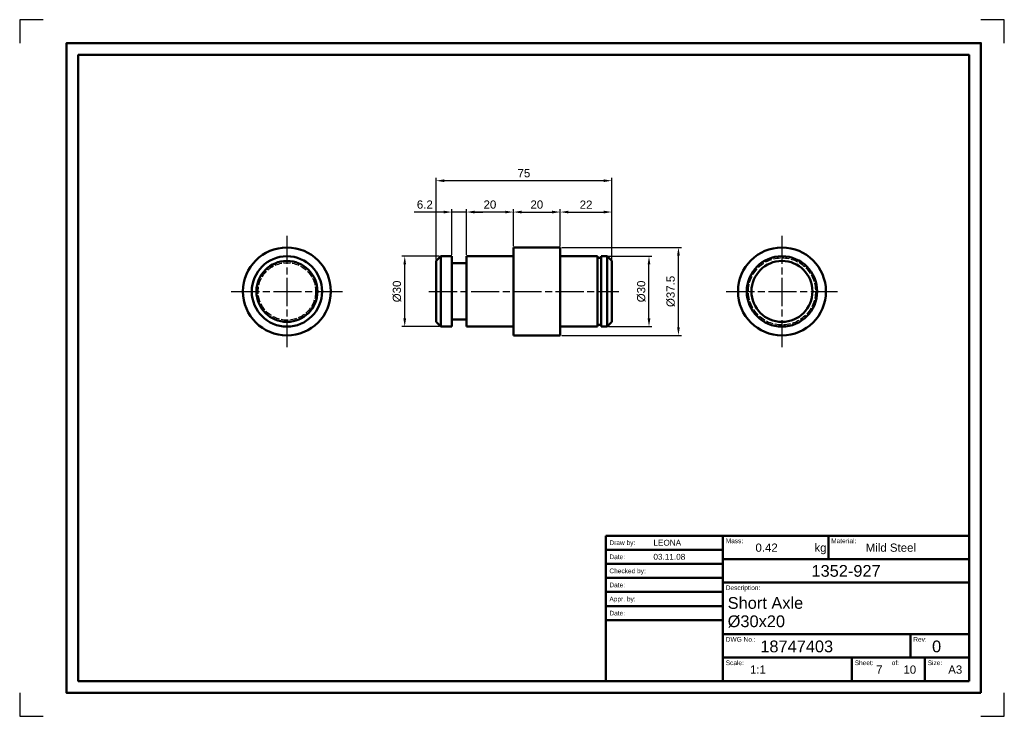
# Model space of a CAD drawing. Header units: millimetres. Extents: x 1451 to 1871, y 935 to 1232.
import ezdxf
from ezdxf.enums import TextEntityAlignment as Align

# ---------------------------------------------------------------- set-up
doc = ezdxf.new("R2010")
doc.units = ezdxf.units.MM
for name, pattern in [('AM_ISO02W050', [7.5, 6, -1.5]), ('AM_ISO02W050x2', [3.75, 3, -0.75]), ('AM_ISO08W050', [18, 12, -1.5, 3, -1.5])]:
    doc.linetypes.add(name, pattern=pattern)
for name, color, linetype, lineweight in [('Annotations', 3, 'Continuous', 25), ('Centerlines', 142, 'AM_ISO08W050', 25), ('Contour', 7, 'Continuous', 50), ('Hidden', 6, 'AM_ISO02W050', 25), ('Titleblock', 5, 'Continuous', 50)]:
    doc.layers.add(name, color=color, linetype=linetype, lineweight=lineweight)
doc.layers.add('Paper', color=8, linetype='Continuous')
doc.styles.get("Standard").update_dxf_attribs({"font": 'ARIAL.TTF'})
doc.dimstyles.new('ISO-25', dxfattribs={"dimtxt": 3.5, "dimasz": 3.5, "dimexe": 1.25, "dimexo": 0.625, "dimgap": 1.4, "dimtad": 1, "dimdsep": 46, "dimtxsty": 'Standard', "dimcen": 0, "dimclrt": 1, "dimadec": 0, "dimazin": 0, "dimtfac": 1, "dimtmove": 0, "dimatfit": 3, "dimfxl": 1, "dimarcsym": 0})

# ---------------------------------------------------------------- blocks, each defined once
blk = doc.blocks.new('TitleBlock')
at = {"layer": 'Titleblock'}
for p, q in [((-155, 0), (-155, 62)), ((-155, 62), (0, 62)), ((-105, 62), (-105, 0)), ((-60, 62), (-60, 52)), ((0, 0), (0, 62)), ((-155, 56), (-105, 56)), ((0, 52), (-105, 52)), ((-155, 50), (-105, 50)), ((-155, 44), (-105, 44)), ((0, 42), (-105, 42)), ((-155, 38), (-105, 38)), ((-155, 32), (-105, 32)), ((-155, 26), (-105, 26)), ((0, 20), (-105, 20)), ((-25, 10), (-25, 20)), ((0, 10), (-105, 10)), ((-50, 0), (-50, 10)), ((-18.85, 0), (-18.85, 10)), ((-155, 0), (0, 0))]:
    blk.add_line(p, q, dxfattribs=at)
at = {"layer": 'Titleblock', "color": 140}
for s, p in [('Draw by:', (-153.45, 59)), ('Date:', (-153.45, 53)), ('Checked by:', (-153.45, 47)), ('Date:', (-153.45, 41)), ('Appr. by:', (-153.45, 35)), ('Date:', (-153.45, 29))]:
    blk.add_text(s, height=2, dxfattribs=at).set_placement(p, align=Align.MIDDLE_LEFT)
for s, p in [('Mass:', (-103.83, 58.81)), ('Material:', (-58.83, 58.81)), ('Description:', (-103.83, 38.81)), ('DWG No.:', (-103.83, 16.81)), ('Rev:', (-23.83, 16.81)), ('Scale:', (-103.83, 6.81)), ('Sheet:', (-48.83, 6.81)), ('of:', (-33.03, 6.81)), ('Size:', (-17.69, 6.81))]:
    blk.add_text(s, height=2, dxfattribs=at).set_placement(p)
at = {"layer": 'Titleblock', "color": 1}
blk.add_text('kg', height=3.5, dxfattribs=at).set_placement((-65.99, 55.16))
for tag, p in [('DRAWBY', (-134.68, 59)), ('DRAWDATE', (-134.68, 53)), ('CHECKEDBY', (-134.68, 47)), ('CHECKEDDATE', (-134.68, 41)), ('APPRBY', (-134.68, 35)), ('APPRDATE', (-134.68, 29))]:
    blk.add_attdef(tag, text='', height=2.5, dxfattribs=at).set_placement(p, align=Align.MIDDLE_LEFT)
for tag, p, height in [('MASS', (-91.16, 55.16), 3.5), ('MATERIAL', (-44.13, 55.16), 3.5), ('DESCR', (-103, 30.82), 5), ('DESCR2', (-103, 23.01), 5), ('DWGNUMBER', (-89.09, 12.3), 5), ('REVNUMBER', (-15.82, 12.3), 5), ('USER1', (-93.49, 3.16), 3.5), ('USER2', (-79.06, 3.16), 3.5), ('USER3', (-39.69, 3.16), 3.5), ('USER4', (-28.04, 3.16), 3.5), ('FORMAT', (-8.92, 3.16), 3.5)]:
    blk.add_attdef(tag, p, '', height=height, dxfattribs=at)
blk.add_attdef('PROJECTNUMBER', text='', height=5, dxfattribs=at).set_placement((-52.5, 47), align=Align.MIDDLE)
blk = doc.blocks.new('*D3')
at = {"layer": 'Annotations', "color": 0, "lineweight": -2}
for p, q in [((1661.63, 1135.05), (1661.63, 1150.78)), ((1665.13, 1149.53), (1678.13, 1149.53)), ((1681.63, 1135.05), (1681.63, 1150.78))]:
    blk.add_line(p, q, dxfattribs=at)
at = {"layer": 'Annotations', "color": 0}
for points in [[(1665.13, 1150.11), (1665.13, 1148.94), (1661.63, 1149.53)], [(1678.13, 1150.11), (1678.13, 1148.94), (1681.63, 1149.53)]]:
    blk.add_solid(points, dxfattribs=at)
at = {"layer": 'Defpoints', "color": 0}
for p in [(1681.63, 1149.53), (1661.63, 1134.43), (1681.63, 1134.43)]:
    blk.add_point(p, dxfattribs=at)
at = {"layer": 'Annotations', "color": 1, "insert": (1671.63, 1152.71), "char_height": 3.5, "attachment_point": 5}
blk.add_mtext('20', dxfattribs=at)
blk = doc.blocks.new('*D4')
at = {"layer": 'Annotations', "color": 0, "lineweight": -2}
for p, q in [((1681.63, 1135.05), (1681.63, 1150.78)), ((1685.13, 1149.53), (1700.13, 1149.53)), ((1703.63, 1129.3), (1703.63, 1150.78))]:
    blk.add_line(p, q, dxfattribs=at)
at = {"layer": 'Annotations', "color": 0}
for points in [[(1685.13, 1150.11), (1685.13, 1148.94), (1681.63, 1149.53)], [(1700.13, 1150.11), (1700.13, 1148.94), (1703.63, 1149.53)]]:
    blk.add_solid(points, dxfattribs=at)
at = {"layer": 'Defpoints', "color": 0}
for p in [(1703.63, 1149.53), (1681.63, 1134.43), (1703.63, 1128.68)]:
    blk.add_point(p, dxfattribs=at)
at = {"layer": 'Annotations', "color": 1, "insert": (1692.63, 1152.68), "char_height": 3.5, "attachment_point": 5}
blk.add_mtext('22', dxfattribs=at)
blk = doc.blocks.new('*D5')
at = {"layer": 'Annotations', "color": 0, "lineweight": -2}
for p, q in [((1641.63, 1131.3), (1641.63, 1150.78)), ((1658.13, 1149.53), (1645.13, 1149.53)), ((1661.63, 1135.05), (1661.63, 1150.78))]:
    blk.add_line(p, q, dxfattribs=at)
at = {"layer": 'Annotations', "color": 0}
for points in [[(1645.13, 1150.11), (1645.13, 1148.94), (1641.63, 1149.53)], [(1658.13, 1150.11), (1658.13, 1148.94), (1661.63, 1149.53)]]:
    blk.add_solid(points, dxfattribs=at)
at = {"layer": 'Defpoints', "color": 0}
for p in [(1641.63, 1149.53), (1661.63, 1134.43), (1641.63, 1130.68)]:
    blk.add_point(p, dxfattribs=at)
at = {"layer": 'Annotations', "color": 1, "insert": (1651.63, 1152.71), "char_height": 3.5, "attachment_point": 5}
blk.add_mtext('20', dxfattribs=at)
blk = doc.blocks.new('*D6')
at = {"layer": 'Annotations', "color": 0, "lineweight": -2}
for p, q in [((1628.63, 1129.3), (1628.63, 1164.14)), ((1703.63, 1129.3), (1703.63, 1164.14)), ((1700.13, 1162.89), (1632.13, 1162.89))]:
    blk.add_line(p, q, dxfattribs=at)
at = {"layer": 'Annotations', "color": 0}
for points in [[(1632.13, 1163.48), (1632.13, 1162.31), (1628.63, 1162.89)], [(1700.13, 1163.48), (1700.13, 1162.31), (1703.63, 1162.89)]]:
    blk.add_solid(points, dxfattribs=at)
at = {"layer": 'Defpoints', "color": 0}
for p in [(1628.63, 1162.89), (1628.63, 1128.68), (1703.63, 1128.68)]:
    blk.add_point(p, dxfattribs=at)
at = {"layer": 'Annotations', "color": 1, "insert": (1666.13, 1166.07), "char_height": 3.5, "attachment_point": 5}
blk.add_mtext('75', dxfattribs=at)
blk = doc.blocks.new('*D7')
at = {"layer": 'Annotations', "color": 0, "lineweight": -2}
for p, q in [((1702.25, 1130.68), (1720.73, 1130.68)), ((1719.48, 1104.18), (1719.48, 1127.18)), ((1702.25, 1100.68), (1720.73, 1100.68))]:
    blk.add_line(p, q, dxfattribs=at)
at = {"layer": 'Annotations', "color": 0}
for points in [[(1718.9, 1127.18), (1720.07, 1127.18), (1719.48, 1130.68)], [(1718.9, 1104.18), (1720.07, 1104.18), (1719.48, 1100.68)]]:
    blk.add_solid(points, dxfattribs=at)
at = {"layer": 'Defpoints', "color": 0}
for p in [(1701.63, 1130.68), (1719.48, 1130.68), (1701.63, 1100.68)]:
    blk.add_point(p, dxfattribs=at)
at = {"layer": 'Annotations', "color": 1, "insert": (1716.2, 1115.68), "char_height": 3.5, "attachment_point": 5, "rotation": 90}
blk.add_mtext('%%C30', dxfattribs=at)
blk = doc.blocks.new('*D8')
at = {"layer": 'Annotations', "color": 0, "lineweight": -2}
for p, q in [((1682.25, 1134.43), (1733.29, 1134.43)), ((1732.04, 1100.43), (1732.04, 1130.93)), ((1682.25, 1096.93), (1733.29, 1096.93))]:
    blk.add_line(p, q, dxfattribs=at)
at = {"layer": 'Annotations', "color": 0}
for points in [[(1731.46, 1130.93), (1732.63, 1130.93), (1732.04, 1134.43)], [(1731.46, 1100.43), (1732.63, 1100.43), (1732.04, 1096.93)]]:
    blk.add_solid(points, dxfattribs=at)
at = {"layer": 'Defpoints', "color": 0}
for p in [(1681.63, 1134.43), (1732.04, 1134.43), (1681.63, 1096.93)]:
    blk.add_point(p, dxfattribs=at)
at = {"layer": 'Annotations', "color": 1, "insert": (1728.76, 1115.68), "char_height": 3.5, "attachment_point": 5, "rotation": 90}
blk.add_mtext('%%C37.5', dxfattribs=at)
blk = doc.blocks.new('*D9')
at = {"layer": 'Annotations', "color": 0, "lineweight": -2}
for p, q in [((1630, 1130.68), (1614.04, 1130.68)), ((1615.29, 1104.18), (1615.29, 1127.18)), ((1630, 1100.68), (1614.04, 1100.68))]:
    blk.add_line(p, q, dxfattribs=at)
at = {"layer": 'Annotations', "color": 0}
for points in [[(1614.7, 1127.18), (1615.87, 1127.18), (1615.29, 1130.68)], [(1614.7, 1104.18), (1615.87, 1104.18), (1615.29, 1100.68)]]:
    blk.add_solid(points, dxfattribs=at)
at = {"layer": 'Defpoints', "color": 0}
for p in [(1615.29, 1130.68), (1630.63, 1130.68), (1630.63, 1100.68)]:
    blk.add_point(p, dxfattribs=at)
at = {"layer": 'Annotations', "color": 1, "insert": (1612, 1115.68), "char_height": 3.5, "attachment_point": 5, "rotation": 90}
blk.add_mtext('%%C30', dxfattribs=at)
blk = doc.blocks.new('*D10')
at = {"layer": 'Annotations', "color": 0, "lineweight": -2}
for p, q in [((1631.93, 1149.53), (1619.27, 1149.53)), ((1635.43, 1131.3), (1635.43, 1150.78)), ((1641.63, 1149.53), (1635.43, 1149.53)), ((1641.63, 1131.3), (1641.63, 1150.78)), ((1645.13, 1149.53), (1648.63, 1149.53))]:
    blk.add_line(p, q, dxfattribs=at)
at = {"layer": 'Annotations', "color": 0}
for points in [[(1631.93, 1150.11), (1631.93, 1148.94), (1635.43, 1149.53)], [(1645.13, 1150.11), (1645.13, 1148.94), (1641.63, 1149.53)]]:
    blk.add_solid(points, dxfattribs=at)
at = {"layer": 'Defpoints', "color": 0}
for p in [(1635.43, 1149.53), (1635.43, 1130.68), (1641.63, 1130.68)]:
    blk.add_point(p, dxfattribs=at)
at = {"layer": 'Annotations', "color": 1, "insert": (1623.85, 1152.71), "char_height": 3.5, "attachment_point": 5}
blk.add_mtext('6.2', dxfattribs=at)
blk = doc.blocks.new('A3Border')
at = {"layer": 'Paper'}
for p, q in [((0, 297), (0, 287)), ((10, 297), (0, 297)), ((420, 297), (410, 297)), ((420, 287), (420, 297)), ((0, 10), (0, 0)), ((420, 0), (420, 10)), ((0, 0), (10, 0)), ((410, 0), (420, 0))]:
    blk.add_line(p, q, dxfattribs=at)
at = {"layer": 'Titleblock'}
for points in [[(410, 10), (410, 287), (20, 287), (20, 10)], [(405, 15), (405, 282), (25, 282), (25, 15)]]:
    blk.add_lwpolyline(points, close=True, dxfattribs=at)

msp = doc.modelspace()

# ---------------------------------------------------------------- linework, layer by layer
at = {"layer": 'Centerlines'}
for p, q in [((1565.033, 1139.43), (1565.033, 1091.93)), ((1776.204, 1139.43), (1776.204, 1091.93)), ((1541.283, 1115.68), (1588.783, 1115.68)), ((1625.626, 1115.68), (1706.626, 1115.68)), ((1752.454, 1115.68), (1799.954, 1115.68))]:
    msp.add_line(p, q, dxfattribs=at)
at = {"layer": 'Contour'}
for p, q in [((1661.626, 1134.43), (1681.626, 1134.43)), ((1661.626, 1134.43), (1661.626, 1096.93)), ((1681.626, 1134.43), (1681.626, 1096.93)), ((1630.626, 1130.68), (1628.626, 1128.68)), ((1630.626, 1130.68), (1635.426, 1130.68)), ((1630.626, 1130.68), (1630.626, 1100.68)), ((1635.426, 1130.68), (1635.426, 1100.68)), ((1641.626, 1130.68), (1641.626, 1100.68)), ((1641.626, 1130.68), (1661.626, 1130.68)), ((1661.626, 1130.68), (1661.626, 1100.68)), ((1681.626, 1130.68), (1681.626, 1100.68)), ((1681.626, 1130.68), (1697.526, 1130.68)), ((1697.526, 1130.68), (1697.526, 1100.68)), ((1699.126, 1129.98), (1697.526, 1129.98)), ((1699.126, 1130.68), (1701.626, 1130.68)), ((1699.126, 1130.68), (1699.126, 1100.68)), ((1701.626, 1130.68), (1703.626, 1128.68)), ((1701.626, 1130.68), (1701.626, 1100.68)), ((1628.626, 1128.68), (1628.626, 1102.68)), ((1635.426, 1127.68), (1641.626, 1127.68)), ((1703.626, 1128.68), (1703.626, 1102.68)), ((1630.626, 1100.68), (1628.626, 1102.68)), ((1630.626, 1100.68), (1635.426, 1100.68)), ((1635.426, 1103.68), (1641.626, 1103.68)), ((1641.626, 1100.68), (1661.626, 1100.68)), ((1681.626, 1100.68), (1697.526, 1100.68)), ((1699.126, 1101.38), (1697.526, 1101.38)), ((1699.126, 1100.68), (1701.626, 1100.68)), ((1701.626, 1100.68), (1703.626, 1102.68)), ((1661.626, 1096.93), (1681.626, 1096.93))]:
    msp.add_line(p, q, dxfattribs=at)
for centre, radius in [((1565.033, 1115.68), 18.75), ((1776.204, 1115.68), 18.75), ((1565.033, 1115.68), 15), ((1776.204, 1115.68), 15), ((1565.033, 1115.68), 13), ((1776.204, 1115.68), 13)]:
    msp.add_circle(centre, radius, dxfattribs=at)
at = {"layer": 'Hidden', "linetype": 'AM_ISO02W050x2'}
for centre, radius in [((1776.204, 1115.68), 14.3), ((1565.033, 1115.68), 12.246)]:
    msp.add_circle(centre, radius, dxfattribs=at)

# ---------------------------------------------------------------- block references
msp.add_blockref('TitleBlock', (1856.042, 949.538)).add_auto_attribs({'DESCR': 'Short Axle', 'DESCR2': '%%C30x20', 'DWGNUMBER': '18747403', 'USER1': '1:1', 'USER3': '7', 'USER4': '10', 'REVNUMBER': '0', 'PROJECTNUMBER': '1352-927', 'MASS': '0.42', 'MATERIAL': 'Mild Steel', 'FORMAT': 'A3', 'DRAWBY': 'LEONA', 'DRAWDATE': '03.11.08'})
at = {"layer": 'Annotations'}
msp.add_blockref('A3Border', (1451.042, 934.538), dxfattribs=at)

# ---------------------------------------------------------------- dimensions: what is measured, and where the dimension line sits
for base, p1, p2, picture, middle in [((1628.626, 1162.893), (1703.626, 1128.68), (1628.626, 1128.68), '*D6', (1666.126, 1166.073)), ((1635.426, 1149.525), (1641.626, 1130.68), (1635.426, 1130.68), '*D10', (1623.848, 1152.712)), ((1641.626, 1149.525), (1661.626, 1134.43), (1641.626, 1130.68), '*D5', (1651.626, 1152.712)), ((1681.626, 1149.525), (1661.626, 1134.43), (1681.626, 1134.43), '*D3', (1671.626, 1152.712)), ((1703.626, 1149.525), (1681.626, 1134.43), (1703.626, 1128.68), '*D4', (1692.626, 1152.682))]:
    dim = msp.add_linear_dim(base=base, p1=p1, p2=p2, dimstyle='ISO-25', dxfattribs=at)
    dim.commit()
    dim.dimension.update_dxf_attribs({"geometry": picture, "text_midpoint": middle})
for base, p1, p2, picture, middle in [((1732.044, 1134.43), (1681.626, 1096.93), (1681.626, 1134.43), '*D8', (1728.759, 1115.68)), ((1615.288, 1130.68), (1630.626, 1100.68), (1630.626, 1130.68), '*D9', (1612.003, 1115.68)), ((1719.483, 1130.68), (1701.626, 1100.68), (1701.626, 1130.68), '*D7', (1716.198, 1115.68))]:
    dim = msp.add_linear_dim(base=base, p1=p1, p2=p2, angle=90, text='%%C<>', dimstyle='ISO-25', dxfattribs=at)
    dim.commit()
    dim.dimension.update_dxf_attribs({"geometry": picture, "text_midpoint": middle})

doc.saveas('drawing.dxf')
